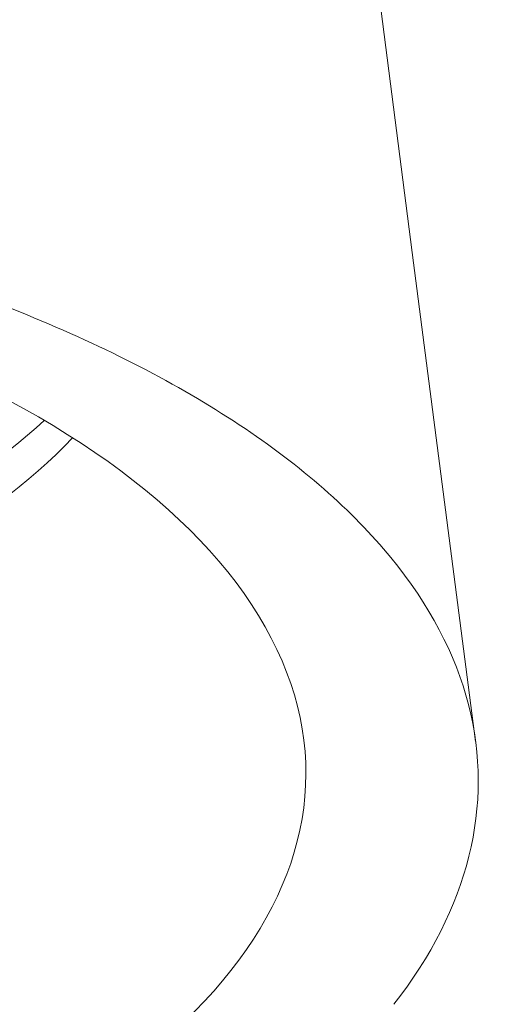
# Model space of a CAD drawing. Header units: millimetres. Extents: x 0 to 7.29, y -1.92 to 0.3.
# Tile 5 of 9: x 0.77598 to 0.78138, y -1.0323 to -1.02107. Entities that reach past the tile are written whole.
import ezdxf

# ---------------------------------------------------------------- set-up
doc = ezdxf.new("R2010")
doc.units = ezdxf.units.MM
doc.layers.add('VIBIA LUMINAIRES', color=1, linetype='Continuous', lineweight=9)

# ---------------------------------------------------------------- blocks, each defined once
blk = doc.blocks.new('5580_alz')
for p, q in [((0.01423813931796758, 0.4094130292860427), (0.01351722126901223, 0.4149919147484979)), ((0.01496058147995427, 0.4038394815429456), (0.01423813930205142, 0.4094130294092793))]:
    blk.add_line(p, q)
for centre, major_axis, start_param, end_param in [((0, 0.4034782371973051), (0.01302548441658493, -5.561997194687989e-17), -1.035630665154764, 4.176568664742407), ((0, 0.4100507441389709), (-0.01134036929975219, 0), 0.4827220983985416, 2.658870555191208), ((0, 0.4095873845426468), (0.01138853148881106, -5.561997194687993e-17), -1.035487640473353, -0.4268397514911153)]:
    blk.add_ellipse(centre, major_axis=major_axis, ratio=0.4848096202, start_param=start_param, end_param=end_param)
blk.add_open_spline([(0, 0.4105217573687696), (0.001204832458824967, 0.4105217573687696), (0.002380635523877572, 0.4104403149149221), (0.00468552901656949, 0.4101463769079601), (0.00581158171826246, 0.409932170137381), (0.007922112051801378, 0.409399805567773), (0.008931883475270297, 0.4090753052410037), (0.0107509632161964, 0.4083336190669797), (0.01156239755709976, 0.4079167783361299), (0.01297153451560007, 0.4069828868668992), (0.01355622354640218, 0.406470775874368), (0.01443134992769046, 0.4054032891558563), (0.01473265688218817, 0.4048328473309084), (0.01517308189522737, 0.4031143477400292), (0.01488175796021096, 0.4019354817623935), (0.01402910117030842, 0.4008442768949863)], degree=3, knots=[0, 0, 0, 0, 0.1250000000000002, 0.1250000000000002, 0.2500000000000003, 0.2500000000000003, 0.3750000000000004, 0.3750000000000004, 0.5000000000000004, 0.5000000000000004, 0.6250000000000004, 0.6250000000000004, 0.7500000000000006, 0.7500000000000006, 1, 1, 1, 1])

msp = doc.modelspace()

# ---------------------------------------------------------------- block references
at = {"layer": 'VIBIA LUMINAIRES'}
msp.add_blockref('5580_alz', (0.7662106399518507, -1.433139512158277), dxfattribs=at)

doc.saveas('drawing.dxf')
